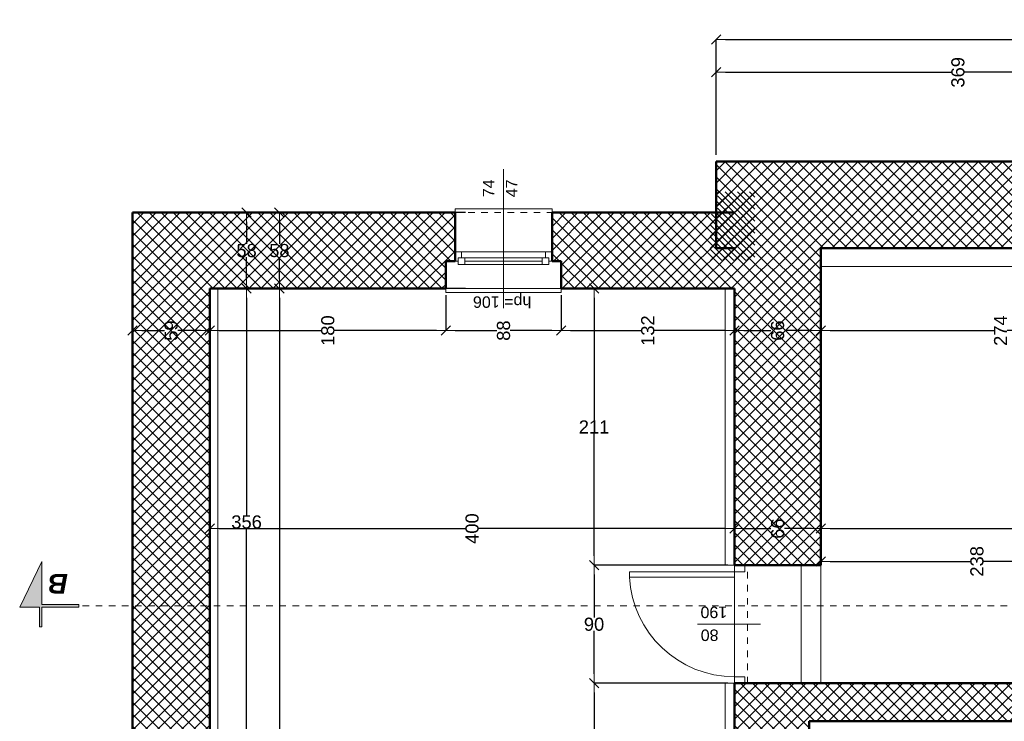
# Model space of a CAD drawing. Header units: millimetres. Extents: x 309006 to 595006, y -33000 to 67000.
# Tile 28 of 55: x 441462 to 448971, y 17702 to 23054. Entities that reach past the tile are written whole.
import ezdxf
from ezdxf.enums import TextEntityAlignment as Align

# ---------------------------------------------------------------- set-up
doc = ezdxf.new("R2010")
doc.units = ezdxf.units.MM
doc.header["$MEASUREMENT"] = 0
doc.linetypes.add('Przerywana 1_100', pattern=[100, 50, -50])
for name, color, linetype in [('Drzwi ArchiCAD', 7, 'Continuous'), ('Okna ArchiCADa', 7, 'Continuous'), ('Opisy', 7, 'Continuous'), ('Wymiary', 7, 'Continuous'), ('Znaczniki okien ArchiCADa', 7, 'Continuous'), ('Ściany', 7, 'Continuous')]:
    doc.layers.add(name, color=color, linetype=linetype)
for name, color, linetype, lineweight in [('Drzwi ArchiCAD_Nr_pióra__21', 7, 'Continuous', 50), ('Drzwi ArchiCAD_Nr_pióra__3', 7, 'Continuous', 20), ('Drzwi ArchiCAD_Nr_pióra__4', 7, 'Continuous', 20), ('Okna ArchiCADa_Nr_pióra__21', 7, 'Continuous', 50), ('Okna ArchiCADa_Nr_pióra__24', 7, 'Continuous', 5), ('Okna ArchiCADa_Nr_pióra__4', 7, 'Continuous', 20), ('Schody_Nr_pióra__3', 7, 'Continuous', 20), ('Znaczniki drzwi ArchiCADa_Nr_pióra__5', 7, 'Continuous', 5), ('Znaczniki okien ArchiCADa_Nr_pióra__5', 7, 'Continuous', 5), ('Znaczniki_Nr_pióra__6', 7, 'Continuous', 13), ('Ściany_Nr_pióra__21', 7, 'Continuous', 50), ('Ściany_Nr_pióra__3', 7, 'Continuous', 20)]:
    doc.layers.add(name, color=color, linetype=linetype, lineweight=lineweight)
for name, color, linetype, lineweight, true_color in [('Drzwi ArchiCAD_Nr_pióra__82', 7, 'Continuous', 5, 0x4b4b4b), ('Okna ArchiCADa_Nr_pióra__82', 7, 'Continuous', 5, 0x4b4b4b), ('Ściany_Nr_pióra__102', 7, 'Continuous', 5, 0x8c8c8c), ('Ściany_Nr_pióra__82', 7, 'Continuous', 5, 0x4b4b4b)]:
    doc.layers.add(name, color=color, linetype=linetype, lineweight=lineweight, true_color=true_color)
doc.styles.add('GENERATED_STYLE_1', font='arial.ttf')
doc.styles.add('GENERATED_STYLE_3', font='arial.ttf')
doc.dimstyles.new('GENERATED_STYLE__1', dxfattribs={"dimtxt": 100, "dimasz": 71.25, "dimexe": 0.18, "dimexo": 50, "dimgap": 0.09, "dimtad": 1, "dimdec": 0, "dimlfac": 0.1, "dimzin": 0, "dimdsep": 46, "dimtxsty": 'GENERATED_STYLE_1', "dimblk": 'ARROWHEAD_6', "dimblk1": 'ARROWHEAD_6', "dimblk2": 'ARROWHEAD_6', "dimcen": 0.09, "dimclrd": 7, "dimclre": 7, "dimclrt": 7, "dimazin": 0, "dimtfac": 1, "dimtdec": 4, "dimtmove": 0, "dimatfit": 3, "dimfxl": 1, "dimtolj": 1, "dimtzin": 0, "dimarcsym": 0})
doc.dimstyles.new('GENERATED_STYLE__2', dxfattribs={"dimtxt": 100, "dimasz": 71.25, "dimexe": 0.18, "dimexo": 50, "dimgap": 0.09, "dimtad": 1, "dimtih": 1, "dimtoh": 1, "dimdec": 0, "dimlfac": 0.1, "dimzin": 0, "dimdsep": 46, "dimtxsty": 'GENERATED_STYLE_1', "dimblk": 'ARROWHEAD_6', "dimblk1": 'ARROWHEAD_6', "dimblk2": 'ARROWHEAD_6', "dimcen": 0.09, "dimclrd": 7, "dimclre": 7, "dimclrt": 7, "dimazin": 0, "dimtfac": 1, "dimtdec": 4, "dimtmove": 0, "dimatfit": 3, "dimfxl": 1, "dimtolj": 1, "dimtzin": 0, "dimarcsym": 0})
pattern_1 = [(45, (0, 0), (-45.961939, 45.961939), []), (135, (0, 0), (45.961939, 45.961939), [])]

# ---------------------------------------------------------------- blocks, each defined once
blk = doc.blocks.new('Ściana_141', base_point=(290139, 18797.1))
at = {"layer": 'Ściany_Nr_pióra__102', "linetype": 'Continuous'}
h = blk.add_hatch(dxfattribs=at)
h.set_pattern_fill('Bloczki_betonowe', color=256, style=0, pattern_type=2)
h.set_pattern_definition(pattern_1)
h.paths.add_polyline_path([(290139, 18227.1), (290139, 15757.1), (290219, 15757.1), (290429, 15757.1), (290429, 18797.1)])
at = {"layer": 'Ściany_Nr_pióra__21', "linetype": 'Continuous', "flags": 128}
for points in [[(290429, 15757.1), (290429, 18697.1)], [(290139, 18227.1), (290139, 15887.1)]]:
    blk.add_lwpolyline(points, dxfattribs=at)
blk = doc.blocks.new('Ściana_154', base_point=(291329, 18797.1))
at = {"layer": 'Ściany_Nr_pióra__102', "linetype": 'Continuous'}
h = blk.add_hatch(dxfattribs=at)
h.set_pattern_fill('Bloczki_betonowe', color=256, style=0, pattern_type=2)
h.set_pattern_definition(pattern_1)
h.paths.add_polyline_path([(291329, 18137.1), (293439, 18137.1), (293439, 18797.1), (291329, 18797.1)])
at = {"layer": 'Ściany_Nr_pióra__21', "linetype": 'Continuous', "flags": 128}
for points in [[(293439, 18797.1), (291329, 18797.1)], [(291329, 18697.1), (291329, 18137.1)], [(291329, 18137.1), (293439, 18137.1)]]:
    blk.add_lwpolyline(points, dxfattribs=at)
blk = doc.blocks.new('D1 Drzwi proste 13_7')
at = {"layer": 'Drzwi ArchiCAD_Nr_pióra__21', "linetype": 'Continuous'}
for p, q in [((-450, 0), (-450, -80)), ((450, 0), (450, -80))]:
    blk.add_line(p, q, dxfattribs=at)
at = {"layer": 'Drzwi ArchiCAD_Nr_pióra__3', "linetype": 'Continuous'}
blk.add_arc((400, 0), 800, 92.86598, 180, dxfattribs=at)
at = {"layer": 'Drzwi ArchiCAD_Nr_pióra__4', "linetype": 'Continuous'}
for p, q in [((400, 800), (360, 800)), ((360, 800), (360, 0)), ((400, 0), (400, 800)), ((-400, 0), (-450, 0)), ((-450, 0), (-450, -80)), ((-400, -80), (-400, 0)), ((360, 0), (400, 0)), ((450, 0), (400, 0)), ((400, 0), (400, -80)), ((450, -80), (450, 0)), ((-450, -80), (-400, -80)), ((400, -80), (450, -80))]:
    blk.add_line(p, q, dxfattribs=at)
at = {"layer": 'Drzwi ArchiCAD_Nr_pióra__82', "linetype": 'Przerywana 1_100'}
for p, q in [((-450, 0), (450, 0)), ((-450, -590), (450, -590))]:
    blk.add_line(p, q, dxfattribs=at)
blk = doc.blocks.new('Znacznik O 13_11')
at = {"layer": 'Znaczniki drzwi ArchiCADa_Nr_pióra__5', "linetype": 'Continuous'}
blk.add_line((0, -871.25), (0, 100), dxfattribs=at)
at = {"layer": 'Znaczniki drzwi ArchiCADa_Nr_pióra__5', "style": 'GENERATED_STYLE_1'}
for tag, p in [('AC_MarkerText_3', (-161.25, -587.2295)), ('AC_MarkerText_2', (13.75, -653.6295))]:
    blk.add_attdef(tag, text='', height=87.5, rotation=270, dxfattribs=at).set_placement(p, align=Align.BOTTOM_LEFT)
blk = doc.blocks.new('Znacznik O 13_12')
at = {"layer": 'Znaczniki drzwi ArchiCADa_Nr_pióra__5', "linetype": 'Continuous'}
blk.add_line((0, 281.25), (0, -690), dxfattribs=at)
at = {"layer": 'Znaczniki drzwi ArchiCADa_Nr_pióra__5', "style": 'GENERATED_STYLE_1'}
for tag, p in [('AC_MarkerText_3', (-161.25, 253.5605)), ('AC_MarkerText_2', (13.75, 253.5605))]:
    blk.add_attdef(tag, text='', height=87.5, rotation=270, dxfattribs=at).set_placement(p, align=Align.BOTTOM_LEFT)
blk = doc.blocks.new('Ściana_155', base_point=(293439, 22797.1))
at = {"layer": 'Ściany_Nr_pióra__102', "linetype": 'Continuous'}
h = blk.add_hatch(dxfattribs=at)
h.set_pattern_fill('Bloczki_betonowe', color=256, style=0, pattern_type=2)
h.set_pattern_definition(pattern_1)
h.paths.add_polyline_path([(284179, 23387.1), (283039.7, 23387.1), (283039.7, 22797.1), (284179, 22797.1), (284179, 22877.1)])
h = blk.add_hatch(dxfattribs=at)
h.set_pattern_fill('Bloczki_betonowe', color=256, style=0, pattern_type=2)
h.set_pattern_definition(pattern_1)
h.paths.add_polyline_path([(288979, 23387.1), (285079, 23387.1), (285079, 22877.1), (285079, 22797.1), (288979, 22797.1), (288979, 23307.1)])
h = blk.add_hatch(dxfattribs=at)
h.set_pattern_fill('Bloczki_betonowe', color=256, style=0, pattern_type=2)
h.set_pattern_definition(pattern_1)
h.paths.add_polyline_path([(289879, 23307.1), (289879, 22797.1), (293439, 22797.1), (294019, 23387.1), (289879, 23387.1)])
at = {"layer": 'Ściany_Nr_pióra__21', "linetype": 'Continuous'}
for p, q in [((284179, 22877.1), (284179, 23387.1)), ((285079, 22877.1), (285079, 23387.1)), ((288979, 23387.1), (288979, 23307.1)), ((289879, 23387.1), (289879, 23307.1)), ((288979, 23307.1), (288979, 22797.1)), ((289879, 23307.1), (289879, 22797.1)), ((284179, 22797.1), (284179, 22877.1)), ((285079, 22797.1), (285079, 22877.1))]:
    blk.add_line(p, q, dxfattribs=at)
at = {"layer": 'Ściany_Nr_pióra__21', "linetype": 'Continuous', "flags": 128}
for points in [[(284179, 23387.1), (283039.7, 23387.1)], [(283039.7, 23387.1), (283039.7, 23347.1)], [(288979, 23387.1), (285079, 23387.1)], [(294019, 23387.1), (289879, 23387.1)], [(283459, 22797.1), (284179, 22797.1)], [(285439, 22797.1), (288979, 22797.1)], [(289879, 22797.1), (293439, 22797.1)]]:
    blk.add_lwpolyline(points, dxfattribs=at)
at = {"layer": 'Drzwi ArchiCAD', "color": 251, "linetype": 'Continuous', "lineweight": 20, "true_color": 0x6a6a6a, "xscale": -1, "zscale": 1000}
blk.add_blockref('D1 Drzwi proste 13_7', (289429, 23387.1), dxfattribs=at)
at = {"layer": 'Drzwi ArchiCAD', "color": 251, "linetype": 'Continuous', "lineweight": 20, "true_color": 0x6a6a6a, "xscale": -1, "zscale": 1000, "rotation": 180}
blk.add_blockref('D1 Drzwi proste 13_7', (284629, 22797.1), dxfattribs=at)
at = {"layer": 'Znaczniki drzwi ArchiCADa_Nr_pióra__5'}
ref = blk.add_blockref('Znacznik O 13_11', (289429, 22797.1), dxfattribs=dict(at, rotation=180))
ref.add_attrib('AC_MarkerText_2', '80', dxfattribs={"color": 7, "height": 87.5, "rotation": 90, "style": 'GENERATED_STYLE_1'}).set_placement((289415.3, 23507.9), align=Align.BOTTOM_LEFT)
ref.add_attrib('AC_MarkerText_3', '190', dxfattribs={"color": 7, "height": 87.5, "rotation": 90, "style": 'GENERATED_STYLE_1'}).set_placement((289590.3, 23441.5), align=Align.BOTTOM_LEFT)
ref = blk.add_blockref('Znacznik O 13_12', (284629, 22797.1), dxfattribs=dict(at, rotation=180))
ref.add_attrib('AC_MarkerText_2', '80', dxfattribs={"color": 7, "height": 87.5, "rotation": 90, "style": 'GENERATED_STYLE_1'}).set_placement((284615.3, 22600.7), align=Align.BOTTOM_LEFT)
ref.add_attrib('AC_MarkerText_3', '190', dxfattribs={"color": 7, "height": 87.5, "rotation": 90, "style": 'GENERATED_STYLE_1'}).set_placement((284790.3, 22600.7), align=Align.BOTTOM_LEFT)
blk = doc.blocks.new('O1 rozwierane 13_2')
at = {"layer": 'Okna ArchiCADa_Nr_pióra__21', "linetype": 'Continuous'}
for p, q in [((-370, 0), (-370, -70)), ((370, 0), (370, -70))]:
    blk.add_line(p, q, dxfattribs=at)
at = {"layer": 'Okna ArchiCADa_Nr_pióra__24', "linetype": 'Continuous'}
for p, q in [((-370, 300), (-370, 330)), ((-370, 330), (370, 330)), ((370, 330), (370, 300)), ((320, 0), (-320, 0)), ((-295, -45), (295, -45)), ((-295, -70), (295, -70)), ((-295, -95), (295, -95)), ((-295, -95), (295, -95)), ((-440, -280), (-440, -310)), ((440, -310), (440, -280)), ((-440, -310), (440, -310))]:
    blk.add_line(p, q, dxfattribs=at)
at = {"layer": 'Okna ArchiCADa_Nr_pióra__4', "linetype": 'Continuous'}
for p, q in [((-320, 0), (-370, 0)), ((-320, -45), (-320, 0)), ((370, 0), (320, 0)), ((320, 0), (320, -45)), ((-370, -70), (-345, -70)), ((-345, -70), (-345, -45)), ((-345, -45), (-320, -45)), ((-295, -45), (-345, -45)), ((-345, -45), (-345, -95)), ((-295, -95), (-295, -45)), ((345, -45), (295, -45)), ((295, -45), (295, -95)), ((320, -45), (345, -45)), ((345, -45), (345, -70)), ((345, -95), (345, -45)), ((345, -70), (370, -70)), ((-345, -95), (-295, -95)), ((295, -95), (345, -95))]:
    blk.add_line(p, q, dxfattribs=at)
at = {"layer": 'Okna ArchiCADa_Nr_pióra__82', "linetype": 'Przerywana 1_100'}
for p, q in [((-370, 300), (370, 300)), ((-440, -280), (440, -280))]:
    blk.add_line(p, q, dxfattribs=at)
blk = doc.blocks.new('Znacznik O 13_2')
at = {"layer": 'Znaczniki okien ArchiCADa_Nr_pióra__5', "linetype": 'Continuous'}
blk.add_line((0, -911.25), (0, 150), dxfattribs=at)
at = {"layer": 'Znaczniki okien ArchiCADa_Nr_pióra__5', "style": 'GENERATED_STYLE_1'}
for tag, rotation, p in [('AC_MarkerText_4', 360, (-218, 38.6805)), ('AC_MarkerText_3', 270, (-161.25, -667.1895)), ('AC_MarkerText_2', 270, (13.75, -667.1895))]:
    blk.add_attdef(tag, text='', height=87.5, rotation=rotation, dxfattribs=at).set_placement(p, align=Align.BOTTOM_LEFT)
blk = doc.blocks.new('Ściana_157', base_point=(293439, 18797.1))
at = {"layer": 'Ściany_Nr_pióra__102', "linetype": 'Continuous'}
h = blk.add_hatch(dxfattribs=at)
h.set_pattern_fill('Bloczki_betonowe', color=256, style=0, pattern_type=2)
h.set_pattern_definition(pattern_1)
h.paths.add_polyline_path([(294019, 23387.1), (293439, 22797.1), (293439, 20997.1), (293649, 20997.1), (293649, 20927.1), (293719, 20927.1), (294019, 20927.1)])
h = blk.add_hatch(dxfattribs=at)
h.set_pattern_fill('Bloczki_betonowe', color=256, style=0, pattern_type=2)
h.set_pattern_definition(pattern_1)
h.paths.add_polyline_path([(293439, 18797.1), (294019, 18797.1), (294019, 20187.1), (293719, 20187.1), (293649, 20187.1), (293649, 20117.1), (293439, 20117.1)])
at = {"layer": 'Ściany_Nr_pióra__21', "linetype": 'Continuous'}
for p, q in [((293649, 20997.1), (293439, 20997.1)), ((293649, 20927.1), (293649, 20997.1)), ((293719, 20927.1), (293649, 20927.1)), ((294019, 20927.1), (293719, 20927.1)), ((293649, 20187.1), (293649, 20117.1)), ((293719, 20187.1), (293649, 20187.1)), ((294019, 20187.1), (293719, 20187.1)), ((293649, 20117.1), (293439, 20117.1))]:
    blk.add_line(p, q, dxfattribs=at)
at = {"layer": 'Ściany_Nr_pióra__21', "linetype": 'Continuous', "flags": 128}
for points in [[(294019, 20927.1), (294019, 23387.1)], [(293439, 22797.1), (293439, 20997.1)], [(294019, 18797.1), (294019, 20187.1)], [(293439, 20117.1), (293439, 18797.1)]]:
    blk.add_lwpolyline(points, dxfattribs=at)
at = {"layer": 'Okna ArchiCADa', "color": 251, "linetype": 'Continuous', "lineweight": 20, "true_color": 0x6a6a6a, "zscale": 1000, "rotation": 270}
blk.add_blockref('O1 rozwierane 13_2', (293719, 20557.1), dxfattribs=at)
at = {"layer": 'Znaczniki okien ArchiCADa'}
ref = blk.add_blockref('Znacznik O 13_2', (293439, 20557.1), dxfattribs=dict(at, rotation=90))
ref.add_attrib('AC_MarkerText_2', '74', dxfattribs={"layer": 'Znaczniki okien ArchiCADa_Nr_pióra__5', "color": 7, "height": 87.5, "rotation": 360, "style": 'GENERATED_STYLE_1'}).set_placement((294136.2, 20600.9), align=Align.BOTTOM_LEFT)
ref.add_attrib('AC_MarkerText_3', '47', dxfattribs={"layer": 'Znaczniki okien ArchiCADa_Nr_pióra__5', "color": 7, "height": 87.5, "rotation": 360, "style": 'GENERATED_STYLE_1'}).set_placement((294136.2, 20425.9), align=Align.BOTTOM_LEFT)
ref.add_attrib('AC_MarkerText_4', 'hp= 106', dxfattribs={"layer": 'Znaczniki okien ArchiCADa_Nr_pióra__5', "color": 7, "height": 87.5, "rotation": 90, "style": 'GENERATED_STYLE_1'}).set_placement((293406.5, 20345.3), align=Align.BOTTOM_LEFT)
blk = doc.blocks.new('Ściana_158', base_point=(293729, 9467.1))
at = {"layer": 'Ściany_Nr_pióra__102', "linetype": 'Continuous'}
h = blk.add_hatch(dxfattribs=at)
h.set_pattern_fill('Bloczki_betonowe', color=256, style=0, pattern_type=2)
h.set_pattern_definition(pattern_1)
h.paths.add_polyline_path([(294409, 18937.1), (293749, 18937.1), (293749, 15397.1), (294039, 15397.1), (294039, 15247.1), (294109, 15247.1), (294409, 15247.1)])
at = {"layer": 'Ściany_Nr_pióra__21', "linetype": 'Continuous', "flags": 128}
for points in [[(294409, 18937.1), (293749, 18937.1)], [(293749, 18937.1), (293749, 18797.1)], [(294409, 15247.1), (294409, 18937.1)], [(293749, 18137.1), (293749, 15397.1)]]:
    blk.add_lwpolyline(points, dxfattribs=at)
blk = doc.blocks.new('D1 Drzwi proste 13_8')
at = {"layer": 'Drzwi ArchiCAD_Nr_pióra__21', "linetype": 'Continuous'}
for p, q in [((-450, 0), (-450, -80)), ((450, 0), (450, -80))]:
    blk.add_line(p, q, dxfattribs=at)
at = {"layer": 'Drzwi ArchiCAD_Nr_pióra__3', "linetype": 'Continuous'}
blk.add_arc((400, 0), 800, 92.86598, 180, dxfattribs=at)
at = {"layer": 'Drzwi ArchiCAD_Nr_pióra__4', "linetype": 'Continuous'}
for p, q in [((400, 800), (360, 800)), ((360, 800), (360, 0)), ((400, 0), (400, 800)), ((-400, 0), (-450, 0)), ((-450, 0), (-450, -80)), ((-400, -80), (-400, 0)), ((360, 0), (400, 0)), ((450, 0), (400, 0)), ((400, 0), (400, -80)), ((450, -80), (450, 0)), ((-450, -80), (-400, -80)), ((400, -80), (450, -80))]:
    blk.add_line(p, q, dxfattribs=at)
at = {"layer": 'Drzwi ArchiCAD_Nr_pióra__82', "linetype": 'Przerywana 1_100'}
for p, q in [((-450, 0), (450, 0)), ((-450, -100), (450, -100))]:
    blk.add_line(p, q, dxfattribs=at)
blk = doc.blocks.new('Znacznik O 13_10')
at = {"layer": 'Znaczniki drzwi ArchiCADa_Nr_pióra__5', "linetype": 'Continuous'}
blk.add_line((0, -381.25), (0, 100), dxfattribs=at)
at = {"layer": 'Znaczniki drzwi ArchiCADa_Nr_pióra__5', "style": 'GENERATED_STYLE_1'}
for tag, p in [('AC_MarkerText_3', (-161.25, -97.2295)), ('AC_MarkerText_2', (13.75, -163.6295))]:
    blk.add_attdef(tag, text='', height=87.5, rotation=270, dxfattribs=at).set_placement(p, align=Align.BOTTOM_LEFT)
blk = doc.blocks.new('Ściana_159', base_point=(291329, 18797.1))
at = {"layer": 'Ściany_Nr_pióra__21', "linetype": 'Continuous'}
for p, q in [((290429, 18797.1), (290429, 18717.1)), ((291329, 18797.1), (291329, 18717.1)), ((290429, 18717.1), (290429, 18697.1)), ((291329, 18717.1), (291329, 18697.1))]:
    blk.add_line(p, q, dxfattribs=at)
at = {"layer": 'Drzwi ArchiCAD', "color": 251, "linetype": 'Continuous', "lineweight": 20, "true_color": 0x6a6a6a, "zscale": 1000}
blk.add_blockref('D1 Drzwi proste 13_8', (290879, 18797.1), dxfattribs=at)
at = {"layer": 'Znaczniki drzwi ArchiCADa_Nr_pióra__5'}
ref = blk.add_blockref('Znacznik O 13_10', (290879, 18697.1), dxfattribs=dict(at, rotation=180))
ref.add_attrib('AC_MarkerText_2', '80', dxfattribs={"color": 7, "height": 87.5, "rotation": 90, "style": 'GENERATED_STYLE_1'}).set_placement((290865.3, 18917.9), align=Align.BOTTOM_LEFT)
ref.add_attrib('AC_MarkerText_3', '190', dxfattribs={"color": 7, "height": 87.5, "rotation": 90, "style": 'GENERATED_STYLE_1'}).set_placement((291040.3, 18851.5), align=Align.BOTTOM_LEFT)
blk = doc.blocks.new('Ściana_161', base_point=(293439, 18797.1))
at = {"layer": 'Ściany_Nr_pióra__102', "linetype": 'Continuous'}
h = blk.add_hatch(dxfattribs=at)
h.set_pattern_fill('Bloczki_betonowe', color=256, style=0, pattern_type=2)
h.set_pattern_definition(pattern_1)
h.paths.add_polyline_path([(293439, 18137.1), (293749, 18137.1), (293749, 18797.1), (293439, 18797.1)])
at = {"layer": 'Ściany_Nr_pióra__21', "linetype": 'Continuous', "flags": 128}
blk.add_lwpolyline([(293439, 18137.1), (293749, 18137.1)], dxfattribs=at)
blk = doc.blocks.new('Ściana_194', base_point=(285999, 18797.1))
at = {"layer": 'Ściany_Nr_pióra__102', "linetype": 'Continuous'}
h = blk.add_hatch(dxfattribs=at)
h.set_pattern_fill('Bloczki_betonowe', color=256, style=0, pattern_type=2)
h.set_pattern_definition(pattern_1)
h.paths.add_polyline_path([(285999, 18227.1), (290139, 18227.1), (290429, 18797.1), (285999, 18797.1)])
at = {"layer": 'Ściany_Nr_pióra__21', "linetype": 'Continuous', "flags": 128}
for points in [[(290429, 18797.1), (285999, 18797.1)], [(285999, 18227.1), (290139, 18227.1)]]:
    blk.add_lwpolyline(points, dxfattribs=at)
blk = doc.blocks.new('ARROWHEAD_6')
at = {"color": 0, "linetype": 'Continuous', "lineweight": 0}
for p, q in [((0, 0), (-1, 0)), ((-0.5, -0.5), (0.5, 0.5))]:
    blk.add_line(p, q, dxfattribs=at)
blk = doc.blocks.new('*D1331')
at = {"layer": 'Defpoints', "color": 0}
for p in [(450312, 21312.1), (447572, 20682.1), (447572, 19947.1)]:
    blk.add_point(p, dxfattribs=at)
at = {"layer": 'Wymiary', "color": 7, "linetype": 'Continuous', "lineweight": -2}
for p, q in [((450312, 21262.1), (450312, 20681.9)), ((447572, 19997.1), (447572, 20682.3)), ((447643.2, 20682.1), (448891.7, 20682.1)), ((450240.7, 20682.1), (448992.3, 20682.1))]:
    blk.add_line(p, q, dxfattribs=at)
at = {"layer": 'Wymiary', "color": 7, "lineweight": -2, "xscale": 71.25, "yscale": 71.25, "zscale": 71.25, "rotation": 180}
blk.add_blockref('ARROWHEAD_6', (447572, 20682.1), dxfattribs=at)
at = {"layer": 'Wymiary', "color": 7, "lineweight": -2, "xscale": 71.25, "yscale": 71.25, "zscale": 71.25}
blk.add_blockref('ARROWHEAD_6', (450312, 20682.1), dxfattribs=at)
at = {"layer": 'Wymiary', "color": 7, "lineweight": 5, "insert": (448942, 20682.1), "char_height": 100, "attachment_point": 5, "rotation": 90, "style": 'GENERATED_STYLE_1'}
blk.add_mtext('\\A1;274', dxfattribs=at)
blk = doc.blocks.new('*D1332')
at = {"layer": 'Defpoints', "color": 0}
for p in [(446912, 20682.1), (446912, 19947.1), (447572, 19947.1)]:
    blk.add_point(p, dxfattribs=at)
at = {"layer": 'Wymiary', "color": 7, "linetype": 'Continuous', "lineweight": -2}
for p, q in [((446912, 19997.1), (446912, 20682.3)), ((446983.2, 20682.1), (447190.8, 20682.1)), ((447500.7, 20682.1), (447293.1, 20682.1)), ((447572, 19997.1), (447572, 20682.3))]:
    blk.add_line(p, q, dxfattribs=at)
at = {"layer": 'Wymiary', "color": 7, "lineweight": -2, "xscale": 71.25, "yscale": 71.25, "zscale": 71.25, "rotation": 180}
blk.add_blockref('ARROWHEAD_6', (446912, 20682.1), dxfattribs=at)
at = {"layer": 'Wymiary', "color": 7, "lineweight": -2, "xscale": 71.25, "yscale": 71.25, "zscale": 71.25}
blk.add_blockref('ARROWHEAD_6', (447572, 20682.1), dxfattribs=at)
at = {"layer": 'Wymiary', "color": 7, "lineweight": 5, "insert": (447242, 20682.1), "char_height": 100, "attachment_point": 5, "rotation": 90, "style": 'GENERATED_STYLE_1'}
blk.add_mtext('\\A1;66', dxfattribs=at)
blk = doc.blocks.new('*D1333')
at = {"layer": 'Defpoints', "color": 0}
for p in [(445592, 21002.1), (445592, 20682.1), (446912, 19947.1)]:
    blk.add_point(p, dxfattribs=at)
at = {"layer": 'Wymiary', "color": 7, "linetype": 'Continuous', "lineweight": -2}
for p, q in [((445592, 20952.1), (445592, 20681.9)), ((445663.2, 20682.1), (446200.8, 20682.1)), ((446840.7, 20682.1), (446303.1, 20682.1)), ((446912, 19997.1), (446912, 20682.3))]:
    blk.add_line(p, q, dxfattribs=at)
at = {"layer": 'Wymiary', "color": 7, "lineweight": -2, "xscale": 71.25, "yscale": 71.25, "zscale": 71.25, "rotation": 180}
blk.add_blockref('ARROWHEAD_6', (445592, 20682.1), dxfattribs=at)
at = {"layer": 'Wymiary', "color": 7, "lineweight": -2, "xscale": 71.25, "yscale": 71.25, "zscale": 71.25}
blk.add_blockref('ARROWHEAD_6', (446912, 20682.1), dxfattribs=at)
at = {"layer": 'Wymiary', "color": 7, "lineweight": 5, "insert": (446252, 20682.1), "char_height": 100, "attachment_point": 5, "rotation": 90, "style": 'GENERATED_STYLE_1'}
blk.add_mtext('\\A1;132', dxfattribs=at)
blk = doc.blocks.new('*D1334')
at = {"layer": 'Defpoints', "color": 0}
for p in [(444712, 21002.1), (445592, 21002.1), (444712, 20682.1)]:
    blk.add_point(p, dxfattribs=at)
at = {"layer": 'Wymiary', "color": 7, "linetype": 'Continuous', "lineweight": -2}
for p, q in [((444712, 20952.1), (444712, 20681.9)), ((445592, 20952.1), (445592, 20681.9)), ((444783.2, 20682.1), (445100.8, 20682.1)), ((445520.7, 20682.1), (445203.1, 20682.1))]:
    blk.add_line(p, q, dxfattribs=at)
at = {"layer": 'Wymiary', "color": 7, "lineweight": -2, "xscale": 71.25, "yscale": 71.25, "zscale": 71.25, "rotation": 180}
blk.add_blockref('ARROWHEAD_6', (444712, 20682.1), dxfattribs=at)
at = {"layer": 'Wymiary', "color": 7, "lineweight": -2, "xscale": 71.25, "yscale": 71.25, "zscale": 71.25}
blk.add_blockref('ARROWHEAD_6', (445592, 20682.1), dxfattribs=at)
at = {"layer": 'Wymiary', "color": 7, "lineweight": 5, "insert": (445152, 20682.1), "char_height": 100, "attachment_point": 5, "rotation": 90, "style": 'GENERATED_STYLE_1'}
blk.add_mtext('\\A1;88', dxfattribs=at)
blk = doc.blocks.new('*D1335')
at = {"layer": 'Defpoints', "color": 0}
for p in [(444712, 21002.1), (442912, 20682.1), (442912, 15802.5)]:
    blk.add_point(p, dxfattribs=at)
at = {"layer": 'Wymiary', "color": 7, "linetype": 'Continuous', "lineweight": -2}
for p, q in [((444712, 20952.1), (444712, 20681.9)), ((442912, 15852.5), (442912, 20682.3)), ((442983.2, 20682.1), (443760.8, 20682.1)), ((444640.7, 20682.1), (443863.1, 20682.1))]:
    blk.add_line(p, q, dxfattribs=at)
at = {"layer": 'Wymiary', "color": 7, "lineweight": -2, "xscale": 71.25, "yscale": 71.25, "zscale": 71.25, "rotation": 180}
blk.add_blockref('ARROWHEAD_6', (442912, 20682.1), dxfattribs=at)
at = {"layer": 'Wymiary', "color": 7, "lineweight": -2, "xscale": 71.25, "yscale": 71.25, "zscale": 71.25}
blk.add_blockref('ARROWHEAD_6', (444712, 20682.1), dxfattribs=at)
at = {"layer": 'Wymiary', "color": 7, "lineweight": 5, "insert": (443812, 20682.1), "char_height": 100, "attachment_point": 5, "rotation": 90, "style": 'GENERATED_STYLE_1'}
blk.add_mtext('\\A1;180', dxfattribs=at)
blk = doc.blocks.new('*D1336')
at = {"layer": 'Defpoints', "color": 0}
for p in [(442322, 20682.1), (442322, 15802.5), (442912, 15802.5)]:
    blk.add_point(p, dxfattribs=at)
at = {"layer": 'Wymiary', "color": 7, "linetype": 'Continuous', "lineweight": -2}
for p, q in [((442322, 15852.5), (442322, 20682.3)), ((442393.2, 20682.1), (442565.8, 20682.1)), ((442840.7, 20682.1), (442668.1, 20682.1)), ((442912, 15852.5), (442912, 20682.3))]:
    blk.add_line(p, q, dxfattribs=at)
at = {"layer": 'Wymiary', "color": 7, "lineweight": -2, "xscale": 71.25, "yscale": 71.25, "zscale": 71.25, "rotation": 180}
blk.add_blockref('ARROWHEAD_6', (442322, 20682.1), dxfattribs=at)
at = {"layer": 'Wymiary', "color": 7, "lineweight": -2, "xscale": 71.25, "yscale": 71.25, "zscale": 71.25}
blk.add_blockref('ARROWHEAD_6', (442912, 20682.1), dxfattribs=at)
at = {"layer": 'Wymiary', "color": 7, "lineweight": 5, "insert": (442617, 20682.1), "char_height": 100, "attachment_point": 5, "rotation": 90, "style": 'GENERATED_STYLE_1'}
blk.add_mtext('\\A1;59', dxfattribs=at)
blk = doc.blocks.new('*D1345')
at = {"layer": 'Defpoints', "color": 0}
for p in [(447572, 19947.1), (452612, 19497.1), (447572, 19172.1)]:
    blk.add_point(p, dxfattribs=at)
at = {"layer": 'Wymiary', "color": 7, "linetype": 'Continuous', "lineweight": -2}
for p, q in [((447572, 19897.1), (447572, 19171.9)), ((452612, 19447.1), (452612, 19171.9)), ((447643.2, 19172.1), (450040.8, 19172.1)), ((452540.7, 19172.1), (450143.1, 19172.1))]:
    blk.add_line(p, q, dxfattribs=at)
at = {"layer": 'Wymiary', "color": 7, "lineweight": -2, "xscale": 71.25, "yscale": 71.25, "zscale": 71.25, "rotation": 180}
blk.add_blockref('ARROWHEAD_6', (447572, 19172.1), dxfattribs=at)
at = {"layer": 'Wymiary', "color": 7, "lineweight": -2, "xscale": 71.25, "yscale": 71.25, "zscale": 71.25}
blk.add_blockref('ARROWHEAD_6', (452612, 19172.1), dxfattribs=at)
at = {"layer": 'Wymiary', "color": 7, "lineweight": 5, "insert": (450092, 19172.1), "char_height": 100, "attachment_point": 5, "rotation": 90, "style": 'GENERATED_STYLE_1'}
blk.add_mtext('\\A1;504', dxfattribs=at)
blk = doc.blocks.new('*D1346')
at = {"layer": 'Defpoints', "color": 0}
for p in [(446912, 19947.1), (447572, 19947.1), (446912, 19172.1)]:
    blk.add_point(p, dxfattribs=at)
at = {"layer": 'Wymiary', "color": 7, "linetype": 'Continuous', "lineweight": -2}
for p, q in [((446912, 19897.1), (446912, 19171.9)), ((447572, 19897.1), (447572, 19171.9)), ((446983.2, 19172.1), (447190.8, 19172.1)), ((447500.7, 19172.1), (447293.1, 19172.1))]:
    blk.add_line(p, q, dxfattribs=at)
at = {"layer": 'Wymiary', "color": 7, "lineweight": -2, "xscale": 71.25, "yscale": 71.25, "zscale": 71.25, "rotation": 180}
blk.add_blockref('ARROWHEAD_6', (446912, 19172.1), dxfattribs=at)
at = {"layer": 'Wymiary', "color": 7, "lineweight": -2, "xscale": 71.25, "yscale": 71.25, "zscale": 71.25}
blk.add_blockref('ARROWHEAD_6', (447572, 19172.1), dxfattribs=at)
at = {"layer": 'Wymiary', "color": 7, "lineweight": 5, "insert": (447242, 19172.1), "char_height": 100, "attachment_point": 5, "rotation": 90, "style": 'GENERATED_STYLE_1'}
blk.add_mtext('\\A1;66', dxfattribs=at)
blk = doc.blocks.new('*D1347')
at = {"layer": 'Defpoints', "color": 0}
for p in [(446912, 19947.1), (442912, 19172.1), (442912, 15802.5)]:
    blk.add_point(p, dxfattribs=at)
at = {"layer": 'Wymiary', "color": 7, "linetype": 'Continuous', "lineweight": -2}
for p, q in [((446912, 19897.1), (446912, 19171.9)), ((442912, 15852.5), (442912, 19172.3)), ((442983.2, 19172.1), (444860.8, 19172.1)), ((446840.7, 19172.1), (444963.1, 19172.1))]:
    blk.add_line(p, q, dxfattribs=at)
at = {"layer": 'Wymiary', "color": 7, "lineweight": -2, "xscale": 71.25, "yscale": 71.25, "zscale": 71.25, "rotation": 180}
blk.add_blockref('ARROWHEAD_6', (442912, 19172.1), dxfattribs=at)
at = {"layer": 'Wymiary', "color": 7, "lineweight": -2, "xscale": 71.25, "yscale": 71.25, "zscale": 71.25}
blk.add_blockref('ARROWHEAD_6', (446912, 19172.1), dxfattribs=at)
at = {"layer": 'Wymiary', "color": 7, "lineweight": 5, "insert": (444912, 19172.1), "char_height": 100, "attachment_point": 5, "rotation": 90, "style": 'GENERATED_STYLE_1'}
blk.add_mtext('\\A1;400', dxfattribs=at)
blk = doc.blocks.new('*D1358')
at = {"layer": 'Defpoints', "color": 0}
for p in [(447572, 19947.1), (447572, 18922.1), (449952, 17992.1)]:
    blk.add_point(p, dxfattribs=at)
at = {"layer": 'Wymiary', "color": 7, "linetype": 'Continuous', "lineweight": -2}
for p, q in [((447572, 19897.1), (447572, 18921.9)), ((447643.2, 18922.1), (448710.8, 18922.1)), ((449880.7, 18922.1), (448813.1, 18922.1)), ((449952, 18042.1), (449952, 18922.3))]:
    blk.add_line(p, q, dxfattribs=at)
at = {"layer": 'Wymiary', "color": 7, "lineweight": -2, "xscale": 71.25, "yscale": 71.25, "zscale": 71.25, "rotation": 180}
blk.add_blockref('ARROWHEAD_6', (447572, 18922.1), dxfattribs=at)
at = {"layer": 'Wymiary', "color": 7, "lineweight": -2, "xscale": 71.25, "yscale": 71.25, "zscale": 71.25}
blk.add_blockref('ARROWHEAD_6', (449952, 18922.1), dxfattribs=at)
at = {"layer": 'Wymiary', "color": 7, "lineweight": 5, "insert": (448762, 18922.1), "char_height": 100, "attachment_point": 5, "rotation": 90, "style": 'GENERATED_STYLE_1'}
blk.add_mtext('\\A1;238', dxfattribs=at)
blk = doc.blocks.new('*D1404')
at = {"layer": 'Defpoints', "color": 0}
for p in [(443192, 21002.1), (444912, 21002.1), (442912, 17442.1)]:
    blk.add_point(p, dxfattribs=at)
at = {"layer": 'Wymiary', "color": 7, "linetype": 'Continuous', "lineweight": -2}
for p, q in [((444862, 21002.1), (443191.8, 21002.1)), ((443192, 20930.9), (443192, 19273.2)), ((443192, 17513.4), (443192, 19171)), ((442962, 17442.1), (443192.2, 17442.1))]:
    blk.add_line(p, q, dxfattribs=at)
at = {"layer": 'Wymiary', "color": 7, "lineweight": -2, "xscale": 71.25, "yscale": 71.25, "zscale": 71.25}
for p, rotation in [((443192, 21002.1), 90), ((443192, 17442.1), 270)]:
    blk.add_blockref('ARROWHEAD_6', p, dxfattribs=dict(at, rotation=rotation))
at = {"layer": 'Wymiary', "color": 7, "lineweight": 5, "insert": (443192, 19222.1), "char_height": 100, "attachment_point": 5, "style": 'GENERATED_STYLE_1'}
blk.add_mtext('\\A1;356', dxfattribs=at)
blk = doc.blocks.new('*D1405')
at = {"layer": 'Defpoints', "color": 0}
for p in [(443192, 21582.1), (444912, 21582.1), (444912, 21002.1)]:
    blk.add_point(p, dxfattribs=at)
at = {"layer": 'Wymiary', "color": 7, "linetype": 'Continuous', "lineweight": -2}
for p, q in [((444862, 21582.1), (443191.8, 21582.1)), ((443192, 21510.9), (443192, 21343.2)), ((443192, 21073.4), (443192, 21241)), ((444862, 21002.1), (443191.8, 21002.1))]:
    blk.add_line(p, q, dxfattribs=at)
at = {"layer": 'Wymiary', "color": 7, "lineweight": -2, "xscale": 71.25, "yscale": 71.25, "zscale": 71.25}
for p, rotation in [((443192, 21582.1), 90), ((443192, 21002.1), 270)]:
    blk.add_blockref('ARROWHEAD_6', p, dxfattribs=dict(at, rotation=rotation))
at = {"layer": 'Wymiary', "color": 7, "lineweight": 5, "insert": (443192, 21292.1), "char_height": 100, "attachment_point": 5, "style": 'GENERATED_STYLE_1'}
blk.add_mtext('\\A1;58', dxfattribs=at)
blk = doc.blocks.new('*D1406')
at = {"layer": 'Defpoints', "color": 0}
for p in [(443442, 21002.1), (444912, 21002.1), (444162, 13002.1)]:
    blk.add_point(p, dxfattribs=at)
at = {"layer": 'Wymiary', "color": 7, "linetype": 'Continuous', "lineweight": -2}
for p, q in [((444862, 21002.1), (443441.8, 21002.1)), ((443442, 20930.9), (443442, 17053.2)), ((443442, 13073.4), (443442, 16951)), ((444112, 13002.1), (443441.8, 13002.1))]:
    blk.add_line(p, q, dxfattribs=at)
at = {"layer": 'Wymiary', "color": 7, "lineweight": -2, "xscale": 71.25, "yscale": 71.25, "zscale": 71.25}
for p, rotation in [((443442, 21002.1), 90), ((443442, 13002.1), 270)]:
    blk.add_blockref('ARROWHEAD_6', p, dxfattribs=dict(at, rotation=rotation))
at = {"layer": 'Wymiary', "color": 7, "lineweight": 5, "insert": (443442, 17002.1), "char_height": 100, "attachment_point": 5, "style": 'GENERATED_STYLE_1'}
blk.add_mtext('\\A1;800', dxfattribs=at)
blk = doc.blocks.new('*D1407')
at = {"layer": 'Defpoints', "color": 0}
for p in [(443442, 21582.1), (444912, 21582.1), (444912, 21002.1)]:
    blk.add_point(p, dxfattribs=at)
at = {"layer": 'Wymiary', "color": 7, "linetype": 'Continuous', "lineweight": -2}
for p, q in [((444862, 21582.1), (443441.8, 21582.1)), ((443442, 21510.9), (443442, 21343.2)), ((443442, 21073.4), (443442, 21241)), ((444862, 21002.1), (443441.8, 21002.1))]:
    blk.add_line(p, q, dxfattribs=at)
at = {"layer": 'Wymiary', "color": 7, "lineweight": -2, "xscale": 71.25, "yscale": 71.25, "zscale": 71.25}
for p, rotation in [((443442, 21582.1), 90), ((443442, 21002.1), 270)]:
    blk.add_blockref('ARROWHEAD_6', p, dxfattribs=dict(at, rotation=rotation))
at = {"layer": 'Wymiary', "color": 7, "lineweight": 5, "insert": (443442, 21292.1), "char_height": 100, "attachment_point": 5, "style": 'GENERATED_STYLE_1'}
blk.add_mtext('\\A1;58', dxfattribs=at)
blk = doc.blocks.new('*D1408')
at = {"layer": 'Defpoints', "color": 0}
for p in [(445842, 17992.1), (446912, 17992.1), (446912, 13002.1)]:
    blk.add_point(p, dxfattribs=at)
at = {"layer": 'Wymiary', "color": 7, "linetype": 'Continuous', "lineweight": -2}
for p, q in [((446862, 17992.1), (445841.8, 17992.1)), ((445842, 17920.9), (445842, 15548.2)), ((445842, 13073.4), (445842, 15446)), ((446862, 13002.1), (445841.8, 13002.1))]:
    blk.add_line(p, q, dxfattribs=at)
at = {"layer": 'Wymiary', "color": 7, "lineweight": -2, "xscale": 71.25, "yscale": 71.25, "zscale": 71.25}
for p, rotation in [((445842, 17992.1), 90), ((445842, 13002.1), 270)]:
    blk.add_blockref('ARROWHEAD_6', p, dxfattribs=dict(at, rotation=rotation))
at = {"layer": 'Wymiary', "color": 7, "lineweight": 5, "insert": (445842, 15497.1), "char_height": 100, "attachment_point": 5, "style": 'GENERATED_STYLE_1'}
blk.add_mtext('\\A1;499', dxfattribs=at)
blk = doc.blocks.new('*D1409')
at = {"layer": 'Defpoints', "color": 0}
for p in [(445842, 18892.1), (446912, 18892.1), (446912, 17992.1)]:
    blk.add_point(p, dxfattribs=at)
at = {"layer": 'Wymiary', "color": 7, "linetype": 'Continuous', "lineweight": -2}
for p, q in [((446862, 18892.1), (445841.8, 18892.1)), ((445842, 18820.9), (445842, 18493.2)), ((445842, 18063.4), (445842, 18391)), ((446862, 17992.1), (445841.8, 17992.1))]:
    blk.add_line(p, q, dxfattribs=at)
at = {"layer": 'Wymiary', "color": 7, "lineweight": -2, "xscale": 71.25, "yscale": 71.25, "zscale": 71.25}
for p, rotation in [((445842, 18892.1), 90), ((445842, 17992.1), 270)]:
    blk.add_blockref('ARROWHEAD_6', p, dxfattribs=dict(at, rotation=rotation))
at = {"layer": 'Wymiary', "color": 7, "lineweight": 5, "insert": (445842, 18442.1), "char_height": 100, "attachment_point": 5, "style": 'GENERATED_STYLE_1'}
blk.add_mtext('\\A1;90', dxfattribs=at)
blk = doc.blocks.new('*D1410')
at = {"layer": 'Defpoints', "color": 0}
for p in [(445842, 21002.1), (446912, 21002.1), (446912, 18892.1)]:
    blk.add_point(p, dxfattribs=at)
at = {"layer": 'Wymiary', "color": 7, "linetype": 'Continuous', "lineweight": -2}
for p, q in [((446862, 21002.1), (445841.8, 21002.1)), ((445842, 20930.9), (445842, 19997.4)), ((445842, 18963.4), (445842, 19896.8)), ((446862, 18892.1), (445841.8, 18892.1))]:
    blk.add_line(p, q, dxfattribs=at)
at = {"layer": 'Wymiary', "color": 7, "lineweight": -2, "xscale": 71.25, "yscale": 71.25, "zscale": 71.25}
for p, rotation in [((445842, 21002.1), 90), ((445842, 18892.1), 270)]:
    blk.add_blockref('ARROWHEAD_6', p, dxfattribs=dict(at, rotation=rotation))
at = {"layer": 'Wymiary', "color": 7, "lineweight": 5, "insert": (445842, 19947.1), "char_height": 100, "attachment_point": 5, "style": 'GENERATED_STYLE_1'}
blk.add_mtext('\\A1;211', dxfattribs=at)
blk = doc.blocks.new('*D1412')
at = {"layer": 'Defpoints', "color": 0}
for p in [(446772, 22902.1), (446772, 21972.1), (464102, 21972.1)]:
    blk.add_point(p, dxfattribs=at)
at = {"layer": 'Wymiary', "color": 7, "linetype": 'Continuous', "lineweight": -2}
for p, q in [((446772, 22022.1), (446772, 22902.3)), ((446843.2, 22902.1), (455385.8, 22902.1)), ((464030.7, 22902.1), (455488.1, 22902.1)), ((464102, 22022.1), (464102, 22902.3))]:
    blk.add_line(p, q, dxfattribs=at)
at = {"layer": 'Wymiary', "color": 7, "lineweight": -2, "xscale": 71.25, "yscale": 71.25, "zscale": 71.25}
for p, rotation in [((446772, 22902.1), 180), ((464102, 22902.1), 360)]:
    blk.add_blockref('ARROWHEAD_6', p, dxfattribs=dict(at, rotation=rotation))
at = {"layer": 'Wymiary', "color": 7, "lineweight": 5, "insert": (455437, 22902.1), "char_height": 100, "attachment_point": 5, "rotation": 90, "style": 'GENERATED_STYLE_1'}
blk.add_mtext('\\A1;1733', dxfattribs=at)
blk = doc.blocks.new('*D1417')
at = {"layer": 'Defpoints', "color": 0}
for p in [(446772, 22652.1), (446772, 21972.1), (450462, 21972.1)]:
    blk.add_point(p, dxfattribs=at)
at = {"layer": 'Wymiary', "color": 7, "linetype": 'Continuous', "lineweight": -2}
for p, q in [((446772, 22022.1), (446772, 22652.3)), ((446843.2, 22652.1), (448565.8, 22652.1)), ((450390.7, 22652.1), (448668.1, 22652.1)), ((450462, 22022.1), (450462, 22652.3))]:
    blk.add_line(p, q, dxfattribs=at)
at = {"layer": 'Wymiary', "color": 7, "lineweight": -2, "xscale": 71.25, "yscale": 71.25, "zscale": 71.25, "rotation": 180}
blk.add_blockref('ARROWHEAD_6', (446772, 22652.1), dxfattribs=at)
at = {"layer": 'Wymiary', "color": 7, "lineweight": -2, "xscale": 71.25, "yscale": 71.25, "zscale": 71.25}
blk.add_blockref('ARROWHEAD_6', (450462, 22652.1), dxfattribs=at)
at = {"layer": 'Wymiary', "color": 7, "lineweight": 5, "insert": (448617, 22652.1), "char_height": 100, "attachment_point": 5, "rotation": 90, "style": 'GENERATED_STYLE_1'}
blk.add_mtext('\\A1;369', dxfattribs=at)

msp = doc.modelspace()

# ---------------------------------------------------------------- hatches: boundary and pattern name
at = {"layer": 'Znaczniki_Nr_pióra__6', "linetype": 'Continuous', "lineweight": 5}
msp.add_hatch(color=256, dxfattribs=at).paths.add_polyline_path([(441912, 18592.1), (441632, 18592.1), (441632, 18922.1), (441462, 18572.1), (441612, 18572.1), (441612, 18422.1), (441632, 18422.1), (441632, 18572.1), (441912, 18572.1)])
at = {"layer": 'Ściany_Nr_pióra__102', "linetype": 'Continuous', "lineweight": 5}
h = msp.add_hatch(dxfattribs=at)
h.set_pattern_fill('Bloczki_betonowe', color=256, angle=90, style=0, pattern_type=2)
h.set_pattern_definition([(135, (465709.09, -272436.916), (-45.961939, -45.961939), []), (225, (465709.09, -272436.916), (-45.961939, 45.961939), [])])
h.paths.add_polyline_path([(446728.5, 21571.2), (446728.5, 21216.8), (447067.2, 21216.8), (447067.2, 21741.3), (446783.2, 21741.3), (446783.2, 21571.2)])

# ---------------------------------------------------------------- linework, layer by layer
at = {"layer": 'Opisy', "color": 9, "linetype": 'Continuous', "lineweight": 5, "flags": 128}
for points in [[(452612, 17992.1), (452612, 21312.1), (447572, 21312.1), (447572, 17992.1)], [(446912, 21002.1), (442912, 21002.1), (442912, 13002.1), (446912, 13002.1)]]:
    msp.add_lwpolyline(points, close=True, dxfattribs=at)
at = {"layer": 'Schody_Nr_pióra__3', "linetype": 'Continuous', "lineweight": 5}
msp.add_line((447422, 17992.1), (447422, 18892.1), dxfattribs=at)
at = {"layer": 'Znaczniki_Nr_pióra__6', "linetype": 'Przerywana 1_100', "lineweight": 5}
msp.add_line((455292, 18582.1), (441912, 18582.1), dxfattribs=at)
at = {"layer": 'Znaczniki_Nr_pióra__6', "linetype": 'Continuous', "lineweight": 5, "flags": 128}
msp.add_lwpolyline([(441912, 18592.1), (441632, 18592.1), (441632, 18922.1), (441462, 18572.1), (441612, 18572.1), (441612, 18422.1), (441632, 18422.1), (441632, 18572.1), (441912, 18572.1)], close=True, dxfattribs=at)
at = {"layer": 'Ściany_Nr_pióra__3', "linetype": 'Continuous', "lineweight": 5}
for p, q in [((447572, 21172.1), (452612, 21172.1)), ((442972, 17442.1), (442972, 21002.1)), ((446842, 18892.1), (446842, 21002.1)), ((446842, 18892.1), (446912, 18892.1)), ((446842, 17992.1), (446842, 13002.1)), ((446842, 17992.1), (446912, 17992.1))]:
    msp.add_line(p, q, dxfattribs=at)
at = {"layer": 'Ściany_Nr_pióra__82', "linetype": 'Przerywana 1_100', "lineweight": 5}
msp.add_line((447572, 18892.1), (447572, 17992.1), dxfattribs=at)

# ---------------------------------------------------------------- block references
at = {"layer": 'Ściany', "lineweight": 5, "rotation": 90}
for name, p in [('Ściana_158', (456242, 21292.1)), ('Ściana_157', (446912, 21002.1)), ('Ściana_155', (442912, 21002.1)), ('Ściana_161', (446912, 21002.1)), ('Ściana_154', (446912, 18892.1)), ('Ściana_159', (446912, 18892.1)), ('Ściana_141', (446912, 17702.1)), ('Ściana_194', (446912, 13562.1))]:
    msp.add_blockref(name, p, dxfattribs=at)

# ---------------------------------------------------------------- texts
at = {"layer": 'Znaczniki_Nr_pióra__6', "linetype": 'Continuous', "lineweight": 5, "insert": (441830.1, 18751.4), "char_height": 150, "attachment_point": 4, "rotation": 180, "style": 'GENERATED_STYLE_3'}
msp.add_mtext('\\A1;{\\fArial|b1|i1|c238|p38;B}', dxfattribs=at)

# ---------------------------------------------------------------- dimensions: what is measured, and where the dimension line sits
at = {"layer": 'Wymiary', "linetype": 'Continuous', "lineweight": 5}
for base, p1, p2, picture, middle in [((446772, 22902.1), (464102, 21972.1), (446772, 21972.1), '*D1412', (455437, 22902.1)), ((446772, 22652.1), (450462, 21972.1), (446772, 21972.1), '*D1417', (448617, 22652.1)), ((447572, 20682.1), (450312, 21312.1), (447572, 19947.1), '*D1331', (448942, 20682.1)), ((442912, 20682.1), (444712, 21002.1), (442912, 15802.5), '*D1335', (443812, 20682.1)), ((444712, 20682.1), (445592, 21002.1), (444712, 21002.1), '*D1334', (445152, 20682.1)), ((445592, 20682.1), (446912, 19947.1), (445592, 21002.1), '*D1333', (446252, 20682.1)), ((442322, 20682.1), (442912, 15802.5), (442322, 15802.5), '*D1336', (442617, 20682.1)), ((446912, 20682.1), (447572, 19947.1), (446912, 19947.1), '*D1332', (447242, 20682.1)), ((442912, 19172.1), (446912, 19947.1), (442912, 15802.5), '*D1347', (444912, 19172.1)), ((446912, 19172.1), (447572, 19947.1), (446912, 19947.1), '*D1346', (447242, 19172.1)), ((447572, 19172.1), (452612, 19497.1), (447572, 19947.1), '*D1345', (450092, 19172.1)), ((447572, 18922.1), (449952, 17992.1), (447572, 19947.1), '*D1358', (448762, 18922.1))]:
    dim = msp.add_linear_dim(base=base, p1=p1, p2=p2, angle=180, dimstyle='GENERATED_STYLE__1', dxfattribs=at)
    dim.commit()
    dim.dimension.update_dxf_attribs({"geometry": picture, "text_midpoint": middle, "dimtype": 160, "text_rotation": 90})
for base, p1, p2, picture, middle in [((443192, 21582.1), (444912, 21002.1), (444912, 21582.1), '*D1405', (443192, 21292.1)), ((443442, 21582.1), (444912, 21002.1), (444912, 21582.1), '*D1407', (443442, 21292.1)), ((443192, 21002.1), (442912, 17442.1), (444912, 21002.1), '*D1404', (443192, 19222.1)), ((443442, 21002.1), (444162, 13002.1), (444912, 21002.1), '*D1406', (443442, 17002.1)), ((445842, 21002.1), (446912, 18892.1), (446912, 21002.1), '*D1410', (445842, 19947.1)), ((445842, 18892.1), (446912, 17992.1), (446912, 18892.1), '*D1409', (445842, 18442.1)), ((445842, 17992.1), (446912, 13002.1), (446912, 17992.1), '*D1408', (445842, 15497.1))]:
    dim = msp.add_linear_dim(base=base, p1=p1, p2=p2, angle=90, dimstyle='GENERATED_STYLE__2', dxfattribs=at)
    dim.commit()
    dim.dimension.update_dxf_attribs({"geometry": picture, "text_midpoint": middle, "dimtype": 160})

doc.saveas('drawing.dxf')
